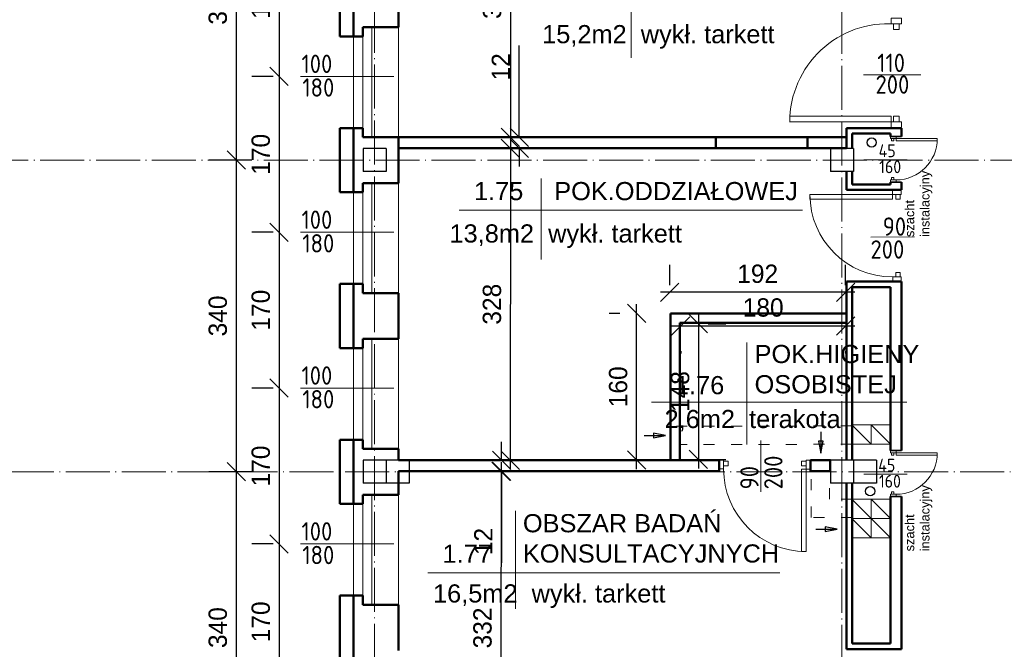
# Model space of a CAD drawing. Header units: millimetres. Extents: x -642 to 14033, y 1994 to 13520.
# Tile 46 of 72: x 4276 to 5350, y 8904 to 9591. Entities that reach past the tile are written whole.
import ezdxf

# ---------------------------------------------------------------- set-up
doc = ezdxf.new("R2010")
doc.units = ezdxf.units.MM
doc.linetypes.add('ACAD_ISO03W100', pattern=[30, 12, -18])
doc.linetypes.add('ACAD_ISO04W100', pattern=[30.5, 24, -3, 0.5, -3])
for name, color, linetype, lineweight in [('drzwi', 140, 'Continuous', 13), ('KOMINY', 43, 'Continuous', 15), ('opisy drzwi', 40, 'Continuous', 13), ('opisy pom', 3, 'Continuous', 18), ('opisy pom.50', 3, 'Continuous', 20), ('sciany', 4, 'Continuous', 35), ('symetria', 7, 'ACAD_ISO04W100', 9), ('słupy', 2, 'Continuous', 30), ('wymiary', 1, 'Continuous', 13), ('ściana', 4, 'Continuous', 50)]:
    doc.layers.add(name, color=color, linetype=linetype, lineweight=lineweight)
doc.layers.add('kanalizacja', color=210, linetype='Continuous')
doc.styles.add('ISO', font='isocp.shx')
doc.styles.add('ROMANS', font='ROMANS')
doc.styles.add('SYSTEM', font='TXT')
doc.dimstyles.new('Jacek2', dxfattribs={"dimscale": 2, "dimtxt": 10, "dimasz": 10, "dimexe": 15, "dimexo": 15, "dimgap": 5, "dimtad": 1, "dimdec": 0, "dimzin": 0, "dimdsep": 46, "dimtxsty": 'Standard', "dimblk": 'OBLIQUE', "dimcen": 0, "dimdle": 5, "dimadec": 1, "dimazin": 0, "dimtfac": 1, "dimtdec": 0, "dimtofl": 0, "dimtmove": 0, "dimatfit": 3, "dimfxl": 1, "dimtolj": 1, "dimtzin": 0, "dimarcsym": 0})

# ---------------------------------------------------------------- blocks, each defined once
blk = doc.blocks.new('_OBLIQUE')
at = {"color": 0, "linetype": 'ByBlock'}
blk.add_line((-0.5, -0.5), (0.5, 0.5), dxfattribs=at)
blk = doc.blocks.new('*D282')
at = {"layer": 'Defpoints', "color": 0, "transparency": 16777216}
for p in [(4788.1, 9097.9), (4787.9, 8766.4), (4800.8, 8766.4)]:
    blk.add_point(p, dxfattribs=at)
at = {"layer": 'wymiary', "color": 0, "lineweight": -2, "transparency": 16777216}
for p, q in [((4801.1, 9107.9), (4800.8, 8756.4)), ((4818.1, 9097.9), (4831, 9097.9)), ((4817.9, 8766.4), (4830.8, 8766.4))]:
    blk.add_line(p, q, dxfattribs=at)
at = {"layer": 'wymiary', "color": 0, "lineweight": -2, "transparency": 16777216, "xscale": 20, "yscale": 20, "zscale": 20}
for p, rotation in [((4801, 9097.9), 89.95947965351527), ((4800.8, 8766.4), 269.9594796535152)]:
    blk.add_blockref('_OBLIQUE', p, dxfattribs=dict(at, rotation=rotation))
at = {"layer": 'wymiary', "color": 0, "transparency": 16777216, "insert": (4780.9, 8927), "char_height": 20, "attachment_point": 5, "rotation": 89.9595}
blk.add_mtext('\\A1;332', dxfattribs=at)
blk = doc.blocks.new('*D283')
at = {"layer": 'Defpoints', "color": 0, "transparency": 16777216}
for p in [(4788.1, 9109.9), (4788.1, 9097.9), (4801.7, 9097.9)]:
    blk.add_point(p, dxfattribs=at)
at = {"layer": 'wymiary', "color": 0, "lineweight": -2, "transparency": 16777216}
for p, q in [((4801.7, 9109.9), (4801.7, 9129.9)), ((4818.1, 9109.9), (4831.7, 9109.9)), ((4801.7, 9097.9), (4801.6, 8997.9)), ((4818.1, 9097.9), (4831.7, 9097.9))]:
    blk.add_line(p, q, dxfattribs=at)
at = {"layer": 'wymiary', "color": 0, "lineweight": -2, "transparency": 16777216, "xscale": 20, "yscale": 20, "zscale": 20}
for p, rotation in [((4801.7, 9109.9), 269.9594796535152), ((4801.7, 9097.9), 89.95947965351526)]:
    blk.add_blockref('_OBLIQUE', p, dxfattribs=dict(at, rotation=rotation))
at = {"layer": 'wymiary', "color": 0, "transparency": 16777216, "insert": (4781.7, 9021.3), "char_height": 20, "attachment_point": 5, "rotation": 89.9595}
blk.add_mtext('\\A1;12', dxfattribs=at)
blk = doc.blocks.new('*D284')
at = {"layer": 'Defpoints', "color": 0, "transparency": 16777216}
for p in [(4788.1, 9450.4), (4788.1, 9109.9), (4811.1, 9109.9)]:
    blk.add_point(p, dxfattribs=at)
at = {"layer": 'wymiary', "color": 0, "lineweight": -2, "transparency": 16777216}
for p, q in [((4811.3, 9460.4), (4811.1, 9099.9)), ((4818.1, 9450.4), (4841.3, 9450.4)), ((4818.1, 9109.9), (4841.1, 9109.9))]:
    blk.add_line(p, q, dxfattribs=at)
at = {"layer": 'wymiary', "color": 0, "lineweight": -2, "transparency": 16777216, "xscale": 20, "yscale": 20, "zscale": 20}
for p, rotation in [((4811.3, 9450.4), 89.95947965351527), ((4811.1, 9109.9), 269.9594796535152)]:
    blk.add_blockref('_OBLIQUE', p, dxfattribs=dict(at, rotation=rotation))
at = {"layer": 'wymiary', "color": 0, "transparency": 16777216, "insert": (4791.2, 9280.2), "char_height": 20, "attachment_point": 5, "rotation": 89.9595}
blk.add_mtext('\\A1;328', dxfattribs=at)
blk = doc.blocks.new('*D285')
at = {"layer": 'Defpoints', "color": 0, "transparency": 16777216}
for p in [(4788.1, 9462.4), (4788.1, 9450.4), (4820.9, 9450.4)]:
    blk.add_point(p, dxfattribs=at)
at = {"layer": 'wymiary', "color": 0, "lineweight": -2, "transparency": 16777216}
for p, q in [((4820.9, 9462.4), (4820.9, 9562.4)), ((4818.1, 9462.4), (4850.9, 9462.4)), ((4818.1, 9450.4), (4850.9, 9450.4)), ((4820.9, 9450.4), (4820.8, 9430.4))]:
    blk.add_line(p, q, dxfattribs=at)
at = {"layer": 'wymiary', "color": 0, "lineweight": -2, "transparency": 16777216, "xscale": 20, "yscale": 20, "zscale": 20}
for p, rotation in [((4820.9, 9462.4), 269.9594796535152), ((4820.9, 9450.4), 89.95947965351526)]:
    blk.add_blockref('_OBLIQUE', p, dxfattribs=dict(at, rotation=rotation))
at = {"layer": 'wymiary', "color": 0, "transparency": 16777216, "insert": (4800.9, 9539.1), "char_height": 20, "attachment_point": 5, "rotation": 89.9595}
blk.add_mtext('\\A1;12', dxfattribs=at)
blk = doc.blocks.new('*D286')
at = {"layer": 'Defpoints', "color": 0, "transparency": 16777216}
for p in [(4799.1, 9764.9), (4788.1, 9462.4), (4811.3, 9462.4)]:
    blk.add_point(p, dxfattribs=at)
at = {"layer": 'wymiary', "color": 0, "lineweight": -2, "transparency": 16777216}
for p, q in [((4811.6, 9774.9), (4811.3, 9452.4)), ((4829.1, 9764.9), (4841.6, 9764.9)), ((4818.1, 9462.4), (4841.3, 9462.4))]:
    blk.add_line(p, q, dxfattribs=at)
at = {"layer": 'wymiary', "color": 0, "lineweight": -2, "transparency": 16777216, "xscale": 20, "yscale": 20, "zscale": 20}
for p, rotation in [((4811.6, 9764.9), 89.95947965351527), ((4811.3, 9462.4), 269.9594796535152)]:
    blk.add_blockref('_OBLIQUE', p, dxfattribs=dict(at, rotation=rotation))
at = {"layer": 'wymiary', "color": 0, "transparency": 16777216, "insert": (4791.4, 9613.7), "char_height": 20, "attachment_point": 5, "rotation": 89.9595}
blk.add_mtext('\\A1;303', dxfattribs=at)
blk = doc.blocks.new('*D297')
at = {"layer": 'Defpoints', "color": 0, "transparency": 16777216}
for p in [(4985.1, 9293.3), (4985.1, 9270.9), (5177.1, 9270.9)]:
    blk.add_point(p, dxfattribs=at)
at = {"layer": 'wymiary', "color": 0, "lineweight": -2, "transparency": 16777216}
for p, q in [((4985.1, 9300.9), (4985.1, 9323.3)), ((5177.1, 9300.9), (5177.1, 9323.3)), ((5187.1, 9293.3), (4975.1, 9293.3))]:
    blk.add_line(p, q, dxfattribs=at)
at = {"layer": 'wymiary', "color": 0, "lineweight": -2, "transparency": 16777216, "xscale": 20, "yscale": 20, "zscale": 20, "rotation": 180}
blk.add_blockref('_OBLIQUE', (4985.1, 9293.3), dxfattribs=at)
at = {"layer": 'wymiary', "color": 0, "lineweight": -2, "transparency": 16777216, "xscale": 20, "yscale": 20, "zscale": 20}
blk.add_blockref('_OBLIQUE', (5177.1, 9293.3), dxfattribs=at)
at = {"layer": 'wymiary', "color": 0, "transparency": 16777216, "insert": (5081.1, 9313.3), "char_height": 20, "attachment_point": 5}
blk.add_mtext('\\A1;192', dxfattribs=at)
blk = doc.blocks.new('*D298')
at = {"layer": 'Defpoints', "color": 0, "transparency": 16777216}
for p in [(4997.1, 9258.9), (5177.1, 9258.9), (5177.1, 9256.5)]:
    blk.add_point(p, dxfattribs=at)
at = {"layer": 'wymiary', "color": 0, "lineweight": -2, "transparency": 16777216}
for p, q in [((4987.1, 9256.5), (5187.1, 9256.5)), ((4997.1, 9228.9), (4997.1, 9226.5)), ((5177.1, 9228.9), (5177.1, 9226.5))]:
    blk.add_line(p, q, dxfattribs=at)
at = {"layer": 'wymiary', "color": 0, "lineweight": -2, "transparency": 16777216, "xscale": 20, "yscale": 20, "zscale": 20, "rotation": 180}
blk.add_blockref('_OBLIQUE', (4997.1, 9256.5), dxfattribs=at)
at = {"layer": 'wymiary', "color": 0, "lineweight": -2, "transparency": 16777216, "xscale": 20, "yscale": 20, "zscale": 20}
blk.add_blockref('_OBLIQUE', (5177.1, 9256.5), dxfattribs=at)
at = {"layer": 'wymiary', "color": 0, "transparency": 16777216, "insert": (5087.1, 9276.5), "char_height": 20, "attachment_point": 5}
blk.add_mtext('\\A1;180', dxfattribs=at)
blk = doc.blocks.new('*D299')
at = {"layer": 'Defpoints', "color": 0, "transparency": 16777216}
for p in [(4997.1, 9258.9), (4997.1, 9110.9), (5016.5, 9110.9)]:
    blk.add_point(p, dxfattribs=at)
at = {"layer": 'wymiary', "color": 0, "lineweight": -2, "transparency": 16777216}
for p, q in [((5016.5, 9268.9), (5016.5, 9100.9)), ((5027.1, 9258.9), (5046.5, 9258.9)), ((5027.1, 9110.9), (5046.5, 9110.9))]:
    blk.add_line(p, q, dxfattribs=at)
at = {"layer": 'wymiary', "color": 0, "lineweight": -2, "transparency": 16777216, "xscale": 20, "yscale": 20, "zscale": 20}
for p, rotation in [((5016.5, 9258.9), 90), ((5016.5, 9110.9), 270)]:
    blk.add_blockref('_OBLIQUE', p, dxfattribs=dict(at, rotation=rotation))
at = {"layer": 'wymiary', "color": 0, "transparency": 16777216, "insert": (4996.5, 9184.9), "char_height": 20, "attachment_point": 5, "rotation": 90}
blk.add_mtext('\\A1;148', dxfattribs=at)
blk = doc.blocks.new('*D317')
at = {"layer": 'Defpoints', "color": 0, "transparency": 16777216}
for p in [(4948.9, 9270.1), (4960.7, 9270.1), (4960.7, 9110.1)]:
    blk.add_point(p, dxfattribs=at)
at = {"layer": 'wymiary', "color": 0, "lineweight": -2, "transparency": 16777216}
for p, q in [((4948.9, 9100.1), (4948.9, 9280.1)), ((4930.7, 9270.1), (4918.9, 9270.1)), ((4930.7, 9110.1), (4918.9, 9110.1))]:
    blk.add_line(p, q, dxfattribs=at)
at = {"layer": 'wymiary', "color": 0, "lineweight": -2, "transparency": 16777216, "xscale": 20, "yscale": 20, "zscale": 20}
for p, rotation in [((4948.9, 9270.1), 90), ((4948.9, 9110.1), 270)]:
    blk.add_blockref('_OBLIQUE', p, dxfattribs=dict(at, rotation=rotation))
at = {"layer": 'wymiary', "color": 0, "transparency": 16777216, "insert": (4928.9, 9190.1), "char_height": 20, "attachment_point": 5, "rotation": 90}
blk.add_mtext('\\A1;160', dxfattribs=at)
blk = doc.blocks.new('*D478')
at = {"layer": 'Defpoints', "color": 0, "transparency": 16777216}
for p in [(4597.2, 9698.7), (4558.9, 9528.7), (4582.2, 9528.7)]:
    blk.add_point(p, dxfattribs=at)
at = {"layer": 'wymiary', "color": 0, "lineweight": -2, "transparency": 16777216}
for p, q in [((4558.9, 9708.7), (4558.9, 9518.7)), ((4567.2, 9698.7), (4528.9, 9698.7)), ((4552.2, 9528.7), (4528.9, 9528.7))]:
    blk.add_line(p, q, dxfattribs=at)
at = {"layer": 'wymiary', "color": 0, "lineweight": -2, "transparency": 16777216, "xscale": 20, "yscale": 20, "zscale": 20}
for p, rotation in [((4558.9, 9698.7), 90), ((4558.9, 9528.7), 270)]:
    blk.add_blockref('_OBLIQUE', p, dxfattribs=dict(at, rotation=rotation))
at = {"layer": 'wymiary', "color": 0, "transparency": 16777216, "insert": (4538.9, 9613.7), "char_height": 20, "attachment_point": 5, "rotation": 90}
blk.add_mtext('\\A1;170', dxfattribs=at)
blk = doc.blocks.new('*D479')
at = {"layer": 'Defpoints', "color": 0, "transparency": 16777216}
for p in [(4582.2, 9528.7), (4558.9, 9358.7), (4582.2, 9358.7)]:
    blk.add_point(p, dxfattribs=at)
at = {"layer": 'wymiary', "color": 0, "lineweight": -2, "transparency": 16777216}
for p, q in [((4558.9, 9538.7), (4558.9, 9348.7)), ((4552.2, 9528.7), (4528.9, 9528.7)), ((4552.2, 9358.7), (4528.9, 9358.7))]:
    blk.add_line(p, q, dxfattribs=at)
at = {"layer": 'wymiary', "color": 0, "lineweight": -2, "transparency": 16777216, "xscale": 20, "yscale": 20, "zscale": 20}
for p, rotation in [((4558.9, 9528.7), 90), ((4558.9, 9358.7), 270)]:
    blk.add_blockref('_OBLIQUE', p, dxfattribs=dict(at, rotation=rotation))
at = {"layer": 'wymiary', "color": 0, "transparency": 16777216, "insert": (4538.9, 9443.7), "char_height": 20, "attachment_point": 5, "rotation": 90}
blk.add_mtext('\\A1;170', dxfattribs=at)
blk = doc.blocks.new('*D480')
at = {"layer": 'Defpoints', "color": 0, "transparency": 16777216}
for p in [(4582.2, 9358.7), (4558.9, 9188.7), (4582.2, 9188.7)]:
    blk.add_point(p, dxfattribs=at)
at = {"layer": 'wymiary', "color": 0, "lineweight": -2, "transparency": 16777216}
for p, q in [((4558.9, 9368.7), (4558.9, 9178.7)), ((4552.2, 9358.7), (4528.9, 9358.7)), ((4552.2, 9188.7), (4528.9, 9188.7))]:
    blk.add_line(p, q, dxfattribs=at)
at = {"layer": 'wymiary', "color": 0, "lineweight": -2, "transparency": 16777216, "xscale": 20, "yscale": 20, "zscale": 20}
for p, rotation in [((4558.9, 9358.7), 90), ((4558.9, 9188.7), 270)]:
    blk.add_blockref('_OBLIQUE', p, dxfattribs=dict(at, rotation=rotation))
at = {"layer": 'wymiary', "color": 0, "transparency": 16777216, "insert": (4538.9, 9273.7), "char_height": 20, "attachment_point": 5, "rotation": 90}
blk.add_mtext('\\A1;170', dxfattribs=at)
blk = doc.blocks.new('*D481')
at = {"layer": 'Defpoints', "color": 0, "transparency": 16777216}
for p in [(4582.2, 9188.7), (4558.9, 9018.7), (4582.2, 9018.7)]:
    blk.add_point(p, dxfattribs=at)
at = {"layer": 'wymiary', "color": 0, "lineweight": -2, "transparency": 16777216}
for p, q in [((4558.9, 9198.7), (4558.9, 9008.7)), ((4552.2, 9188.7), (4528.9, 9188.7)), ((4552.2, 9018.7), (4528.9, 9018.7))]:
    blk.add_line(p, q, dxfattribs=at)
at = {"layer": 'wymiary', "color": 0, "lineweight": -2, "transparency": 16777216, "xscale": 20, "yscale": 20, "zscale": 20}
for p, rotation in [((4558.9, 9188.7), 90), ((4558.9, 9018.7), 270)]:
    blk.add_blockref('_OBLIQUE', p, dxfattribs=dict(at, rotation=rotation))
at = {"layer": 'wymiary', "color": 0, "transparency": 16777216, "insert": (4538.9, 9103.7), "char_height": 20, "attachment_point": 5, "rotation": 90}
blk.add_mtext('\\A1;170', dxfattribs=at)
blk = doc.blocks.new('*D482')
at = {"layer": 'Defpoints', "color": 0, "transparency": 16777216}
for p in [(4582.2, 9018.7), (4558.9, 8848.7), (4582.2, 8848.7)]:
    blk.add_point(p, dxfattribs=at)
at = {"layer": 'wymiary', "color": 0, "lineweight": -2, "transparency": 16777216}
for p, q in [((4558.9, 9028.7), (4558.9, 8838.7)), ((4552.2, 9018.7), (4528.9, 9018.7)), ((4552.2, 8848.7), (4528.9, 8848.7))]:
    blk.add_line(p, q, dxfattribs=at)
at = {"layer": 'wymiary', "color": 0, "lineweight": -2, "transparency": 16777216, "xscale": 20, "yscale": 20, "zscale": 20}
for p, rotation in [((4558.9, 9018.7), 90), ((4558.9, 8848.7), 270)]:
    blk.add_blockref('_OBLIQUE', p, dxfattribs=dict(at, rotation=rotation))
at = {"layer": 'wymiary', "color": 0, "transparency": 16777216, "insert": (4538.9, 8933.7), "char_height": 20, "attachment_point": 5, "rotation": 90}
blk.add_mtext('\\A1;170', dxfattribs=at)
blk = doc.blocks.new('*D491')
at = {"layer": 'Defpoints', "color": 0, "transparency": 16777216}
for p in [(4558.9, 9777.4), (4512, 9437.4), (4558.9, 9437.4)]:
    blk.add_point(p, dxfattribs=at)
at = {"layer": 'wymiary', "color": 0, "lineweight": -2, "transparency": 16777216}
for p, q in [((4512, 9787.4), (4512, 9427.4)), ((4528.9, 9777.4), (4482, 9777.4)), ((4528.9, 9437.4), (4482, 9437.4))]:
    blk.add_line(p, q, dxfattribs=at)
at = {"layer": 'wymiary', "color": 0, "lineweight": -2, "transparency": 16777216, "xscale": 20, "yscale": 20, "zscale": 20}
for p, rotation in [((4512, 9777.4), 90), ((4512, 9437.4), 270)]:
    blk.add_blockref('_OBLIQUE', p, dxfattribs=dict(at, rotation=rotation))
at = {"layer": 'wymiary', "color": 0, "transparency": 16777216, "insert": (4492, 9607.4), "char_height": 20, "attachment_point": 5, "rotation": 90}
blk.add_mtext('\\A1;340', dxfattribs=at)
blk = doc.blocks.new('*D492')
at = {"layer": 'Defpoints', "color": 0, "transparency": 16777216}
for p in [(4558.9, 9437.4), (4512, 9097.4), (4558.9, 9097.4)]:
    blk.add_point(p, dxfattribs=at)
at = {"layer": 'wymiary', "color": 0, "lineweight": -2, "transparency": 16777216}
for p, q in [((4512, 9447.4), (4512, 9087.4)), ((4528.9, 9437.4), (4482, 9437.4)), ((4528.9, 9097.4), (4482, 9097.4))]:
    blk.add_line(p, q, dxfattribs=at)
at = {"layer": 'wymiary', "color": 0, "lineweight": -2, "transparency": 16777216, "xscale": 20, "yscale": 20, "zscale": 20}
for p, rotation in [((4512, 9437.4), 90), ((4512, 9097.4), 270)]:
    blk.add_blockref('_OBLIQUE', p, dxfattribs=dict(at, rotation=rotation))
at = {"layer": 'wymiary', "color": 0, "transparency": 16777216, "insert": (4492, 9267.4), "char_height": 20, "attachment_point": 5, "rotation": 90}
blk.add_mtext('\\A1;340', dxfattribs=at)
blk = doc.blocks.new('*D493')
at = {"layer": 'Defpoints', "color": 0, "transparency": 16777216}
for p in [(4558.9, 9097.4), (4512, 8757.4), (4558.9, 8757.4)]:
    blk.add_point(p, dxfattribs=at)
at = {"layer": 'wymiary', "color": 0, "lineweight": -2, "transparency": 16777216}
for p, q in [((4512, 9107.4), (4512, 8747.4)), ((4528.9, 9097.4), (4482, 9097.4)), ((4528.9, 8757.4), (4482, 8757.4))]:
    blk.add_line(p, q, dxfattribs=at)
at = {"layer": 'wymiary', "color": 0, "lineweight": -2, "transparency": 16777216, "xscale": 20, "yscale": 20, "zscale": 20}
for p, rotation in [((4512, 9097.4), 90), ((4512, 8757.4), 270)]:
    blk.add_blockref('_OBLIQUE', p, dxfattribs=dict(at, rotation=rotation))
at = {"layer": 'wymiary', "color": 0, "transparency": 16777216, "insert": (4492, 8927.4), "char_height": 20, "attachment_point": 5, "rotation": 90}
blk.add_mtext('\\A1;340', dxfattribs=at)

msp = doc.modelspace()

# ---------------------------------------------------------------- linework, layer by layer
at = {"layer": 'drzwi'}
for points in [[(5226.6, 9586.2, 0), (5226.6, 9592.4, 0), (5238.1, 9592.4, 0), (5238.1, 9586.2, 0), (5226.6, 9586.2, 0)], [(5235.6, 9586.2, 0), (5235.6, 9580, 0), (5229.4, 9580, 0), (5229.4, 9586.2, 0), (5235.6, 9586.2, 0)], [(5226.6, 9479.1, 0), (5226.6, 9485.3, 0), (5116, 9485.3, 0)], [(5116, 9479.1, 0), (5226.6, 9479.1, 0)], [(5226.6, 9479.1, 0), (5226.6, 9472.9, 0), (5238.1, 9472.9, 0), (5238.1, 9479.1, 0), (5226.6, 9479.1, 0)], [(5235.6, 9479.1, 0), (5235.6, 9485.3, 0), (5229.4, 9485.3, 0), (5229.4, 9479.1, 0), (5235.6, 9479.1, 0)], [(5226.1, 9460.8, 0), (5226.1, 9463.3, 0), (5232.1, 9463.3, 0), (5232.1, 9460.8, 0), (5226.1, 9460.8, 0)], [(5227.1, 9460.8, 0), (5227.1, 9458.3, 0), (5229.6, 9458.3, 0), (5229.6, 9460.8, 0), (5227.1, 9460.8, 0)], [(5232.1, 9460.8, 0), (5232.1, 9458.3, 0), (5277.1, 9458.3, 0), (5277.1, 9460.8, 0), (5232.1, 9460.8, 0)], [(5226.1, 9415.8, 0), (5226.1, 9413.3, 0), (5232.1, 9413.3, 0), (5232.1, 9415.8, 0), (5226.1, 9415.8, 0)], [(5227.1, 9415.8, 0), (5227.1, 9418.3, 0), (5229.6, 9418.3, 0), (5229.6, 9415.8, 0), (5227.1, 9415.8, 0)], [(5237.6, 9399.9, 0), (5237.6, 9404.9, 0), (5228.1, 9404.9, 0), (5228.1, 9399.9, 0), (5237.6, 9399.9, 0)], [(5228.1, 9399.9, 0), (5228.1, 9394.9, 0), (5138.1, 9394.9, 0), (5138.1, 9399.9, 0), (5228.1, 9399.9, 0)], [(5236.7, 9399.9, 0), (5236.7, 9394.9, 0), (5231.7, 9394.9, 0), (5231.7, 9399.9, 0), (5236.7, 9399.9, 0)], [(5237.7, 9309.9, 0), (5237.7, 9304.9, 0), (5228.5, 9304.9, 0), (5228.5, 9309.9, 0), (5237.7, 9309.9, 0)], [(5236.7, 9309.9, 0), (5236.7, 9314.9, 0), (5231.7, 9314.9, 0), (5231.7, 9309.9, 0), (5236.7, 9309.9, 0)], [(5226.1, 9117.9, 0), (5226.1, 9120.4, 0), (5232.1, 9120.4, 0), (5232.1, 9117.9, 0), (5226.1, 9117.9, 0)], [(5227.1, 9117.9, 0), (5227.1, 9115.4, 0), (5229.6, 9115.4, 0), (5229.6, 9117.9, 0), (5227.1, 9117.9, 0)], [(5232.1, 9117.9, 0), (5232.1, 9115.4, 0), (5277.1, 9115.4, 0), (5277.1, 9117.9, 0), (5232.1, 9117.9, 0)], [(5043.9, 9109.9, 0), (5038.9, 9109.9, 0), (5038.9, 9100.8, 0), (5043.9, 9100.8, 0), (5043.9, 9109.9, 0)], [(5043.9, 9108.9, 0), (5048.9, 9108.9, 0), (5048.9, 9103.9, 0), (5043.9, 9103.9, 0), (5043.9, 9108.9, 0)], [(5133.9, 9108.9, 0), (5128.9, 9108.9, 0), (5128.9, 9103.9, 0), (5133.9, 9103.9, 0), (5133.9, 9108.9, 0)], [(5133.9, 9109.9, 0), (5138.9, 9109.9, 0), (5138.9, 9100.4, 0), (5133.9, 9100.4, 0), (5133.9, 9109.9, 0)], [(5133.9, 9100.4, 0), (5128.9, 9100.4, 0), (5128.9, 9010.4, 0), (5133.9, 9010.4, 0), (5133.9, 9100.4, 0)], [(5226.1, 9073, 0), (5226.1, 9070.5, 0), (5232.1, 9070.5, 0), (5232.1, 9073, 0), (5226.1, 9073, 0)], [(5227.1, 9073, 0), (5227.1, 9075.5, 0), (5229.6, 9075.5, 0), (5229.6, 9073, 0), (5227.1, 9073, 0)]]:
    msp.add_polyline3d(points, dxfattribs=at)
for centre, radius, start, end in [((5223.2, 9479.1), 107.1, 85.9963, 180.0002), ((5232.1, 9460.8), 45, 270, 0), ((5228.1, 9399.9), 90, 180, 270), ((5232.1, 9117.9), 45, 270, 0), ((5133.9, 9100.4), 90, 180, 270)]:
    msp.add_arc(centre, radius, start, end, dxfattribs=at)
at = {"layer": 'kanalizacja'}
for centre in [(5205.4, 9456.6), (5203.8, 9076.2)]:
    msp.add_circle(centre, 5, dxfattribs=at)
at = {"layer": 'KOMINY', "linetype": 'ACAD_ISO03W100', "lineweight": 18}
for p, q in [((5184, 9147.5), (4992.4, 9147)), ((5184, 9127.5), (4995.2, 9127))]:
    msp.add_line(p, q, dxfattribs=at)
at = {"layer": 'KOMINY', "lineweight": 18}
for p, q in [((5184, 9148.5), (5205.1, 9127.5)), ((5205, 9148.5), (5226.1, 9127.5)), ((5226.1, 9127.4), (5184.1, 9127.4)), ((5184, 9067.5), (5205.1, 9046.5)), ((5205.1, 9067.5), (5226.1, 9046.5)), ((5184, 9046.5), (5205.1, 9025.5)), ((5226.1, 9046.4), (5184.1, 9046.4)), ((5205.1, 9046.5), (5226.1, 9025.5)), ((5226.1, 9025.4), (5184.1, 9025.4))]:
    msp.add_line(p, q, dxfattribs=at)
for points in [[(5184.1, 9148.5), (5205.1, 9148.5), (5205.1, 9127.5), (5184.1, 9127.5)], [(5205.1, 9148.5), (5226.1, 9148.5), (5226.1, 9127.5), (5205.1, 9127.5)], [(5184.1, 9067.5), (5205.1, 9067.5), (5205.1, 9046.5), (5184.1, 9046.5)], [(5205.1, 9067.5), (5226.1, 9067.5), (5226.1, 9046.5), (5205.1, 9046.5)], [(5184.1, 9046.5), (5205.1, 9046.5), (5205.1, 9025.5), (5184.1, 9025.5)], [(5205.1, 9046.5), (5226.1, 9046.5), (5226.1, 9025.5), (5205.1, 9025.5)]]:
    msp.add_lwpolyline(points, close=True, dxfattribs=at)
at = {"layer": 'KOMINY', "lineweight": 30}
for points in [[(4957.2, 9137.1), (4980.4, 9137.1), (4967.3, 9139.6), (4967.3, 9134.5), (4980.4, 9137.1)], [(5149.9, 9141), (5149.9, 9117.8), (5152.4, 9130.9), (5147.3, 9130.9), (5149.9, 9117.8)], [(5144.6, 9034.8), (5167.9, 9034.8), (5154.8, 9037.3), (5154.8, 9032.2), (5167.9, 9034.8)]]:
    msp.add_lwpolyline(points, dxfattribs=at)
at = {"layer": 'KOMINY', "linetype": 'ACAD_ISO03W100', "lineweight": 18}
for points in [[(5184.1, 9047.5), (5139.3, 9047.5), (5139.3, 9109.9)], [(5184.1, 9067.5), (5159.3, 9067.5), (5159.3, 9109.9)]]:
    msp.add_lwpolyline(points, dxfattribs=at)
at = {"layer": 'opisy drzwi'}
for p, q in [((4660.1, 9582.4), (4660.1, 9462.4)), ((4689.1, 9582.4), (4689.1, 9462.4)), ((4640.1, 9572.4), (4640.1, 9472.4)), ((4650.1, 9572.4), (4650.1, 9472.4)), ((4582.2, 9528.7), (4683.9, 9528.7)), ((5196.7, 9530.6), (5259.2, 9530.4)), ((5244.3, 9437.7), (5196.8, 9437.7)), ((4640.1, 9402.4), (4640.1, 9302.4)), ((4650.1, 9402.4), (4650.1, 9302.4)), ((4660.1, 9412.4), (4660.1, 9292.4)), ((4689.1, 9412.4), (4689.1, 9292.4)), ((4582.2, 9358.7), (4683.9, 9358.7)), ((5204.4, 9353.5), (5252.4, 9353.8)), ((4660.1, 9242.4), (4660.1, 9122.4)), ((4689.1, 9242.4), (4689.1, 9122.4)), ((4640.1, 9232.4), (4640.1, 9132.4)), ((4650.1, 9232.4), (4650.1, 9132.4)), ((4582.2, 9188.7), (4683.9, 9188.7)), ((5084.7, 9131.4), (5084.7, 9075.4)), ((5244.3, 9094.8), (5196.8, 9094.8)), ((4660.1, 9072.4), (4660.1, 8952.4)), ((4689.1, 9072.4), (4689.1, 8952.4)), ((4640.1, 9062.4), (4640.1, 8962.4)), ((4650.1, 9062.4), (4650.1, 8962.4)), ((4582.2, 9018.7), (4683.9, 9018.7))]:
    msp.add_line(p, q, dxfattribs=at)
at = {"layer": 'opisy pom'}
for p, q in [((4755.5, 9382.7), (5130.1, 9382.7)), ((4721.3, 8987.2), (5105.3, 8987.2))]:
    msp.add_line(p, q, dxfattribs=at)
at = {"layer": 'opisy pom.50'}
for p, q in [((4942.9, 9670.6), (4942.9, 9549.1)), ((4844.8, 9417.2), (4844.8, 9329.1)), ((5069.1, 9238.6), (5069.1, 9127.1)), ((5244, 9173.3), (4965.2, 9173.3)), ((4816.7, 9054.9), (4816.7, 8947.9))]:
    msp.add_line(p, q, dxfattribs=at)
at = {"layer": 'sciany'}
for points in [[(5226.1, 9463.3), (5238.1, 9463.3)], [(5226.1, 9413.3), (5238.1, 9413.3)], [(5226.1, 9120.5), (5238.1, 9120.5)], [(5226.1, 9070.5), (5238.1, 9070.5)]]:
    msp.add_lwpolyline(points, dxfattribs=at)
at = {"layer": 'symetria', "linetype": 'ACAD_ISO04W100', "ltscale": 2}
for p, q in [((4663.1, 5955.6), (4663.1, 10845.2)), ((5173.1, 5954.4), (5173.1, 10824.4)), ((5688.1, 9437.4), (4136.5, 9437.4)), ((6143.1, 9097.4), (4136.5, 9097.4))]:
    msp.add_line(p, q, dxfattribs=at)
at = {"layer": 'słupy'}
for p, q in [((4675.6, 9449.9), (4650.6, 9449.9)), ((4650.6, 9449.9), (4650.6, 9424.9)), ((4675.6, 9449.9), (4675.6, 9424.9)), ((5160.6, 9449.9), (5160.6, 9424.9)), ((5185.6, 9449.9), (5160.6, 9449.9)), ((5185.6, 9449.9), (5160.6, 9449.9)), ((5160.6, 9449.9), (5160.6, 9424.9)), ((5185.6, 9449.9), (5185.6, 9424.9)), ((5185.6, 9449.9), (5185.6, 9424.9)), ((4675.6, 9424.9), (4650.6, 9424.9)), ((5185.6, 9424.9), (5160.6, 9424.9)), ((5185.6, 9424.9), (5160.6, 9424.9)), ((4675.6, 9109.9), (4650.6, 9109.9)), ((4650.6, 9109.9), (4650.6, 9084.9)), ((4675.6, 9109.9), (4675.6, 9084.9)), ((4700.6, 9109.9), (4675.6, 9109.9)), ((4675.6, 9109.9), (4675.6, 9084.9)), ((4700.6, 9109.9), (4700.6, 9084.9)), ((5160.6, 9109.9), (5160.6, 9084.9)), ((5185.6, 9109.9), (5160.6, 9109.9)), ((5185.6, 9109.9), (5160.6, 9109.9)), ((5160.6, 9109.9), (5160.6, 9084.9)), ((5185.6, 9109.9), (5185.6, 9084.9)), ((5185.6, 9109.9), (5185.6, 9084.9)), ((5210.6, 9109.9), (5185.6, 9109.9)), ((5185.6, 9109.9), (5185.6, 9084.9)), ((5210.6, 9109.9), (5185.6, 9109.9)), ((5185.6, 9109.9), (5185.6, 9084.9)), ((5210.6, 9109.9), (5210.6, 9084.9)), ((5210.6, 9109.9), (5210.6, 9084.9)), ((4675.6, 9084.9), (4650.6, 9084.9)), ((4700.6, 9084.9), (4675.6, 9084.9)), ((5185.6, 9084.9), (5160.6, 9084.9)), ((5185.6, 9084.9), (5160.6, 9084.9)), ((5210.6, 9084.9), (5185.6, 9084.9)), ((5210.6, 9084.9), (5185.6, 9084.9))]:
    msp.add_line(p, q, dxfattribs=at)
at = {"layer": 'ściana'}
for p, q in [((4625.1, 9572.4), (4625.1, 9642.4)), ((4640.1, 9572.4), (4640.1, 9642.4)), ((4689.1, 9582.4), (4689.1, 9632.4)), ((4689.1, 9582.4), (4650.1, 9582.4)), ((4650.1, 9572.4), (4650.1, 9582.4)), ((4650.1, 9572.4), (4625.1, 9572.4)), ((4650.1, 9572.4), (4640.1, 9572.4)), ((4650.1, 9472.4), (4625.1, 9472.4)), ((4625.1, 9402.4), (4625.1, 9472.4)), ((4640.1, 9402.4), (4640.1, 9472.4)), ((4650.1, 9472.4), (4640.1, 9472.4)), ((4650.1, 9462.4), (4650.1, 9472.4)), ((5178.1, 9449.9), (5178.1, 9472.4)), ((5238.1, 9472.4), (5178.1, 9472.4)), ((5184.1, 9449.9), (5184.1, 9466.4)), ((5226.1, 9466.4), (5184.1, 9466.4)), ((5226.1, 9463.3), (5226.1, 9466.4)), ((5238.1, 9463.3), (5238.1, 9472.4)), ((4678.1, 9462.4), (4650.1, 9462.4)), ((5178.1, 9462.4), (4678.1, 9462.4)), ((4689.1, 9452.4), (4689.1, 9462.4)), ((5035.6, 9450.4), (5035.6, 9462.4)), ((5135.6, 9450.4), (5135.6, 9462.4)), ((4689.1, 9412.4), (4689.1, 9452.4)), ((5178.1, 9450.4), (4689.1, 9450.4)), ((5178.1, 9404.9), (5178.1, 9424.9)), ((5184.1, 9410.9), (5184.1, 9424.9)), ((5226.1, 9410.9), (5226.1, 9413.3)), ((5238.1, 9404.9), (5238.1, 9413.3)), ((4650.1, 9402.4), (4625.1, 9402.4)), ((4650.1, 9402.4), (4640.1, 9402.4)), ((4689.1, 9412.4), (4650.1, 9412.4)), ((4650.1, 9402.4), (4650.1, 9412.4)), ((5238.1, 9404.9), (5178.1, 9404.9)), ((5226.1, 9410.9), (5184.1, 9410.9)), ((4650.1, 9302.4), (4625.1, 9302.4)), ((4625.1, 9232.4), (4625.1, 9302.4)), ((4640.1, 9232.4), (4640.1, 9302.4)), ((4650.1, 9302.4), (4640.1, 9302.4)), ((4650.1, 9292.4), (4650.1, 9302.4)), ((5178.1, 9109.9), (5178.1, 9304.9)), ((5238.1, 9304.9), (5178.1, 9304.9)), ((5184.1, 9109.9), (5184.1, 9298.9)), ((5226.1, 9298.9), (5184.1, 9298.9)), ((5226.1, 9120.5), (5226.1, 9298.9)), ((5238.1, 9120.5), (5238.1, 9304.9)), ((4689.1, 9292.4), (4650.1, 9292.4)), ((4689.1, 9242.4), (4689.1, 9292.4)), ((4986.1, 9109.9), (4986.1, 9269.9)), ((4986.1, 9269.9), (5178.1, 9269.9)), ((4996.1, 9109.9), (4996.1, 9259.9)), ((4996.1, 9259.9), (5178.1, 9259.9)), ((4689.1, 9242.4), (4650.1, 9242.4)), ((4650.1, 9232.4), (4650.1, 9242.4)), ((4650.1, 9232.4), (4625.1, 9232.4)), ((4650.1, 9232.4), (4640.1, 9232.4)), ((4650.1, 9132.4), (4625.1, 9132.4)), ((4625.1, 9062.4), (4625.1, 9132.4)), ((4640.1, 9062.4), (4640.1, 9132.4)), ((4650.1, 9132.4), (4640.1, 9132.4)), ((4650.1, 9122.4), (4650.1, 9132.4)), ((4689.1, 9122.4), (4650.1, 9122.4)), ((4689.1, 9109.9), (4689.1, 9122.4)), ((5038.9, 9109.9), (4689.1, 9109.9)), ((5038.9, 9109.9), (5038.9, 9097.9)), ((5160.6, 9109.9), (5138.9, 9109.9)), ((5038.9, 9097.9), (4689.1, 9097.9)), ((4689.1, 9072.4), (4689.1, 9097.9)), ((5160.6, 9097.9), (5138.9, 9097.9)), ((5178.1, 8904), (5178.1, 9084.9)), ((5184.1, 8910), (5184.1, 9084.9)), ((4689.1, 9072.4), (4650.1, 9072.4)), ((4650.1, 9062.4), (4650.1, 9072.4)), ((5226.1, 8910), (5226.1, 9070.5)), ((5238.1, 8904), (5238.1, 9070.5)), ((4650.1, 9062.4), (4625.1, 9062.4)), ((4650.1, 9062.4), (4640.1, 9062.4)), ((4650.1, 8962.4), (4625.1, 8962.4)), ((4625.1, 8892.4), (4625.1, 8962.4)), ((4640.1, 8892.4), (4640.1, 8962.4)), ((4650.1, 8962.4), (4640.1, 8962.4)), ((4650.1, 8952.4), (4650.1, 8962.4)), ((4689.1, 8952.4), (4650.1, 8952.4)), ((4689.1, 8927.4), (4689.1, 8952.4)), ((4689.1, 8902.4), (4689.1, 8927.4)), ((5226.1, 8910), (5184.1, 8910)), ((5238.1, 8904), (5178.1, 8904))]:
    msp.add_line(p, q, dxfattribs=at)
at = {"layer": 'ściana', "ltscale": 0.5}
msp.add_line((5138.9, 9109.9), (5138.9, 9097.9), dxfattribs=at)

# ---------------------------------------------------------------- texts
at = {"layer": 'opisy drzwi', "style": 'ISO'}
for s, height, p in [('100', 20, (4583.3, 9532.4)), ('110', 20, (5211.6, 9533.5)), ('180', 20, (4584.2, 9506.6)), ('200', 20, (5209.7, 9509.8)), ('45', 14, (5213.1, 9440.6)), ('160', 14, (5213.7, 9423.1)), ('100', 20, (4583.3, 9362.4)), (' 90', 20, (5206.1, 9354.9)), ('180', 20, (4584.2, 9336.6)), ('200', 20, (5204.2, 9329.9)), ('100', 20, (4583.3, 9192.4)), ('180', 20, (4584.2, 9166.6)), ('45', 14, (5212.7, 9097.6)), ('160', 14, (5213.4, 9080.1)), ('100', 20, (4583.3, 9022.4)), ('180', 20, (4584.2, 8996.6))]:
    msp.add_text(s, height=height, dxfattribs=at).set_placement(p)
for s, p in [('200', (5108.2, 9078.2)), ('90', (5082.1, 9078.2))]:
    msp.add_text(s, height=20, rotation=90, dxfattribs=at).set_placement(p)
at = {"layer": 'opisy pom', "char_height": 19.8, "attachment_point": 1, "style": 'SYSTEM'}
for s, insert in [('{\\fArial|b0|i0|c238|p34;15,2m2  wykł. tarkett}', (4845.9, 9584.7)), ('{\\fArial|b0|i0|c238|p34;1.75}', (4771.5, 9413.5)), ('{\\fArial|b0|i0|c238|p34;POK.ODDZIAŁOWEJ}', (4859.1, 9413.5)), ('{\\fArial|b0|i0|c238|p34;13,8m2  wykł. tarkett}', (4744.8, 9367.3)), ('{\\fArial|b0|i0|c238|p34;POK.HIGIENY\\POSOBISTEJ}', (5077.7, 9235.8)), ('{\\fArial|b0|i0|c238|p34;1.76}', (4990.8, 9201.8)), ('{\\fArial|b0|i0|c238|p34;2,6m2  terakota}', (4979.5, 9164.9)), ('{\\fArial|b0|i0|c238|p34;OBSZAR BADAŃ\\PKONSULTACYJNYCH}', (4824.9, 9051.2)), ('{\\fArial|b0|i0|c238|p34;1.77}', (4737.2, 9017.9)), ('{\\fArial|b0|i0|c238|p34;16,5m2  wykł. tarkett}', (4726.8, 8974.6))]:
    msp.add_mtext(s, dxfattribs=dict(at, insert=insert))
at = {"layer": 'opisy pom', "char_height": 10, "attachment_point": 1, "rotation": 90, "style": 'ROMANS'}
for insert in [(5241.9, 9353.5), (5241.9, 9010.6)]:
    msp.add_mtext('{\\fArial|b0|i0|c238|p34;szacht\\Pinstalacyjny}', dxfattribs=dict(at, insert=insert))

# ---------------------------------------------------------------- dimensions: what is measured, and where the dimension line sits
at = {"layer": 'wymiary'}
for base, p1, p2, picture, middle in [((4512, 9437.4), (4558.9, 9777.4), (4558.9, 9437.4), '*D491', (4492, 9607.4)), ((4558.9, 9528.7), (4597.2, 9698.7), (4582.2, 9528.7), '*D478', (4538.9, 9613.7)), ((4558.9, 9358.7), (4582.2, 9528.7), (4582.2, 9358.7), '*D479', (4538.9, 9443.7)), ((4512, 9097.4), (4558.9, 9437.4), (4558.9, 9097.4), '*D492', (4492, 9267.4)), ((4558.9, 9188.7), (4582.2, 9358.7), (4582.2, 9188.7), '*D480', (4538.9, 9273.7)), ((4558.9, 9018.7), (4582.2, 9188.7), (4582.2, 9018.7), '*D481', (4538.9, 9103.7)), ((4512, 8757.4), (4558.9, 9097.4), (4558.9, 8757.4), '*D493', (4492, 8927.4)), ((4558.9, 8848.7), (4582.2, 9018.7), (4582.2, 8848.7), '*D482', (4538.9, 8933.7))]:
    dim = msp.add_linear_dim(base=base, p1=p1, p2=p2, angle=90, dimstyle='Jacek2', override={"dimtmove": 1}, dxfattribs=at)
    dim.commit()
    dim.dimension.update_dxf_attribs({"geometry": picture, "text_midpoint": middle})
at = {"layer": 'wymiary', "ltscale": 0.5}
for base, p1, p2, angle, picture, middle in [((4811.3, 9462.4), (4799.1, 9764.9), (4788.1, 9462.4), 89.9595, '*D286', (4791.4, 9613.7)), ((4985.1, 9293.3), (5177.1, 9270.9), (4985.1, 9270.9), 180, '*D297', (5081.1, 9313.3)), ((5177.1, 9256.5), (4997.1, 9258.9), (5177.1, 9258.9), 180, '*D298', (5087.1, 9276.5)), ((4948.9, 9270.1), (4960.7, 9110.1), (4960.7, 9270.1), 90, '*D317', (4928.9, 9190.1)), ((5016.5, 9110.9), (4997.1, 9258.9), (4997.1, 9110.9), 90, '*D299', (4996.5, 9184.9))]:
    dim = msp.add_linear_dim(base=base, p1=p1, p2=p2, angle=angle, dimstyle='Jacek2', dxfattribs=at)
    dim.commit()
    dim.dimension.update_dxf_attribs({"geometry": picture, "text_midpoint": middle})
for base, p1, p2, picture, middle in [((4820.9, 9450.4), (4788.1, 9462.4), (4788.1, 9450.4), '*D285', (4820.9, 9539.1)), ((4801.7, 9097.9), (4788.1, 9109.9), (4788.1, 9097.9), '*D283', (4801.7, 9021.3)), ((4800.8, 8766.4), (4788.1, 9097.9), (4787.9, 8766.4), '*D282', (4800.9, 8927))]:
    dim = msp.add_linear_dim(base=base, p1=p1, p2=p2, angle=89.9595, dimstyle='Jacek2', dxfattribs=at)
    dim.commit()
    dim.dimension.update_dxf_attribs({"geometry": picture, "text_midpoint": middle, "dimtype": 160})
dim = msp.add_linear_dim(base=(4811.1, 9109.9), p1=(4788.1, 9450.4), p2=(4788.1, 9109.9), angle=89.9595, text='328', dimstyle='Jacek2', dxfattribs=at)
dim.commit()
dim.dimension.update_dxf_attribs({"geometry": '*D284', "text_midpoint": (4791.2, 9280.2)})

doc.saveas('drawing.dxf')
